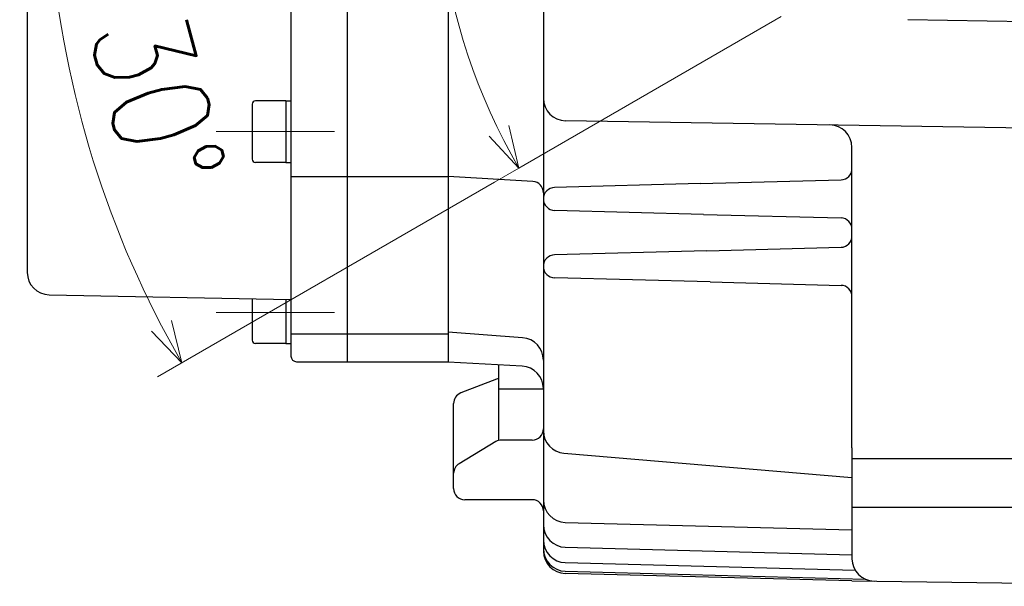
# Model space of a CAD drawing. Header units: millimetres. Extents: x 0 to 1076, y 0 to 742.
# Tile 13 of 124: x 410 to 497, y 161 to 211. Entities that reach past the tile are written whole.
import ezdxf

# ---------------------------------------------------------------- set-up
doc = ezdxf.new("R2010")
doc.units = ezdxf.units.MM
doc.header["$LTSCALE"] = 0.454724
doc.linetypes.add('CENTER', pattern=[50.8, 31.75, -6.35, 6.35, -6.35])
doc.layers.add('NoLayerName_001', color=7, linetype='Continuous')
doc.styles.get("Standard").update_dxf_attribs({"font": 'txt', "bigfont": 'extfont2'})
doc.dimstyles.get("Standard").update_dxf_attribs({"dimtxt": 2.5, "dimasz": 2.5, "dimexe": 1, "dimexo": 1, "dimtad": 1, "dimdec": 3, "dimzin": 0, "dimdsep": 46, "dimtxsty": 'Standard', "dimcen": 2.5, "dimadec": 3, "dimazin": 0, "dimtfac": 0.75, "dimtdec": 3, "dimtmove": 0, "dimatfit": 3, "dimfxl": 1, "dimarcsym": 0})

# ---------------------------------------------------------------- blocks, each defined once
blk = doc.blocks.new('_OPEN30')
at = {"color": 0, "linetype": 'ByBlock', "lineweight": -2}
for p, q in [((-1, 0.267949), (0, 0)), ((0, 0), (-1, -0.267949)), ((0, 0), (-1, 0))]:
    blk.add_line(p, q, dxfattribs=at)
blk = doc.blocks.new('*D121')
at = {"layer": 'Defpoints', "color": 0}
for p in [(428.376, 225.099), (428.476, 225.099), (413.558, 209.614), (454.179, 197.85), (454.266, 197.9)]:
    blk.add_point(p, dxfattribs=at)
at = {"layer": 'NoLayerName_001', "color": 0, "linetype": 'Continuous', "lineweight": 13}
for p, q in [((425.876, 225.099), (409.703, 225.099)), ((452.014, 196.6), (421.985, 179.262))]:
    blk.add_line(p, q, dxfattribs=at)
blk.add_arc((501.376, 225.099), 89.173, 182.40963, 207.59037, dxfattribs=at)
at = {"layer": 'NoLayerName_001', "color": 0, "lineweight": 13, "xscale": 3.75, "yscale": 3.75, "zscale": 3.75}
for p, rotation in [((412.203, 225.099), 91.20481582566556), ((424.15, 180.512), 298.7951841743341)]:
    blk.add_blockref('_OPEN30', p, dxfattribs=dict(at, rotation=rotation))
at = {"layer": 'NoLayerName_001', "color": 0, "lineweight": 13, "insert": (421.988, 203.827), "char_height": 8.75, "attachment_point": 5, "rotation": 285}
blk.add_mtext('\\W0.8000;30%%d', dxfattribs=at)
blk = doc.blocks.new('DIM_0003')
at = {"color": 3, "linetype": 'Continuous', "lineweight": 13}
for points in [[(30.683, 33.447), (7.301, 19.948), (5.136, 18.698)], [(6.426, 23.73), (7.301, 19.948), (4.652, 22.786)]]:
    blk.add_lwpolyline(points, dxfattribs=at)
blk.add_arc((54.498, 47.197), 54.498, 300, 210, dxfattribs=at)

msp = doc.modelspace()

# ---------------------------------------------------------------- linework, layer by layer
at = {"layer": 'NoLayerName_001', "color": 7, "linetype": 'Continuous', "lineweight": 25}
for p, q in [((410.3764, 261.6369), (410.3764, 188.557)), ((433.8764, 227.6212), (433.8764, 181.0983)), ((438.8764, 226.5483), (438.8764, 180.5983)), ((447.8764, 225.0983), (447.8764, 180.5762)), ((456.3764, 225.0983), (456.3764, 163.7405)), ((513.8419, 210.6333), (488.8419, 211.0644)), ((433.4264, 203.8466), (430.7264, 203.8466)), ((433.4264, 203.8466), (433.8764, 203.8466)), ((433.4264, 203.8466), (433.4264, 198.3466)), ((430.4264, 203.5466), (430.4264, 198.6466)), ((516.8444, 201.1308), (458.3444, 202.0668)), ((483.8764, 172.9239), (483.8764, 199.69)), ((433.4264, 198.3466), (430.7264, 198.3466)), ((433.4264, 198.3466), (433.8764, 198.3466)), ((483.8764, 197.7925), (483.8764, 198.404)), ((433.8764, 197.0983), (447.8764, 197.0983)), ((455.4351, 196.6536), (447.8764, 197.0983)), ((470.3581, 196.4644), (482.9025, 196.7929)), ((470.3581, 196.4644), (457.376, 196.1244)), ((470.654, 193.7244), (457.4029, 194.0714)), ((470.654, 193.7244), (482.9025, 193.4037)), ((483.8764, 191.7925), (483.8764, 192.404)), ((470.9312, 190.4794), (457.376, 190.1244)), ((470.9312, 190.4794), (482.9025, 190.7929)), ((471.2306, 187.7093), (457.4029, 188.0714)), ((471.2306, 187.7093), (482.9025, 187.4037)), ((412.3374, 186.56), (433.8764, 186.1399)), ((430.4264, 186.2118), (430.4264, 182.5299)), ((433.4264, 186.1493), (433.4264, 182.2299)), ((433.8764, 183.0983), (447.8764, 183.0983)), ((454.523, 182.7345), (447.8764, 183.2233)), ((433.4264, 182.2299), (430.7264, 182.2299)), ((433.4264, 182.2299), (433.8764, 182.2299)), ((434.3764, 180.5983), (447.8764, 180.5983)), ((454.4886, 180.2044), (447.8764, 180.5762)), ((452.3764, 180.3232), (452.3764, 173.6282)), ((452.2009, 179.0615), (449.0124, 177.8158)), ((452.3764, 178.1874), (456.3764, 178.1874)), ((448.3764, 169.3071), (448.3764, 176.8844)), ((452.1388, 173.4856), (448.8618, 171.519)), ((455.3764, 173.6282), (452.6534, 173.6282)), ((483.8764, 172.9239), (483.8764, 163.0579)), ((458.2088, 172.4541), (483.8764, 170.296)), ((483.8764, 171.9681), (508.8764, 171.9681)), ((455.3764, 168.3071), (449.3764, 168.3071)), ((483.8764, 167.6319), (508.8764, 167.6319)), ((458.324, 166.2863), (483.8764, 165.6172)), ((458.324, 164.0772), (483.8764, 163.4081)), ((458.324, 162.7086), (484.1595, 162.032)), ((458.324, 161.9398), (485.0421, 161.2402)), ((483.8764, 161.0848), (458.325, 161.7412)), ((483.8764, 161.0848), (519.8764, 160.5983))]:
    msp.add_line(p, q, dxfattribs=at)
at = {"layer": 'NoLayerName_001', "color": 4, "linetype": 'CENTER', "lineweight": 13}
for p, q in [((427.2199, 201.0966), (437.7466, 201.0966)), ((427.2199, 184.9799), (437.7466, 184.9799))]:
    msp.add_line(p, q, dxfattribs=at)
at = {"layer": 'NoLayerName_001', "color": 7, "linetype": 'Continuous', "lineweight": 25}
for centre, radius, start, end in [((430.7264, 203.5466), 0.3, 90, 180), ((458.3764, 204.0665), 2, 180, 269.083346), ((481.8764, 199.69), 2, 0, 89.083346), ((430.7264, 198.6466), 0.3, 180, 270), ((482.8764, 197.7925), 1, 271.5, 360), ((455.3764, 195.6554), 1, 0, 86.633539), ((457.4029, 195.0983), 1.0265, 91.5, 268.5), ((482.8764, 192.404), 1, 0, 88.5), ((482.8764, 191.7925), 1, 271.5, 360), ((457.4029, 189.0983), 1.0265, 91.5, 268.5), ((412.3764, 188.5596), 2, 180, 268.882671), ((482.8764, 186.404), 1, 0, 88.5), ((430.7264, 182.5299), 0.3, 180, 270), ((454.3764, 180.7399), 2, 0, 85.794643), ((434.3764, 181.0983), 0.5, 180, 270), ((454.3764, 178.2076), 2, 0, 86.78174), ((452.5648, 178.1301), 1, 100.860227, 111.340445), ((449.3764, 176.8844), 1, 111.340445, 180), ((455.3764, 174.6282), 1, 270, 0), ((458.3764, 174.4471), 2, 180, 265.193816), ((452.6534, 172.6282), 1, 90, 120.969263), ((449.3764, 170.6615), 1, 120.969263, 180), ((449.3764, 169.3071), 1, 180, 270), ((455.3764, 167.3071), 1, 0, 90), ((458.3764, 168.2856), 2, 180, 268.5), ((458.3764, 166.0766), 2, 180, 268.5), ((458.3764, 164.7079), 2, 180, 268.5), ((458.3764, 163.9392), 2, 180, 268.5), ((458.3764, 163.7405), 2, 180, 268.528397), ((485.8764, 163.0579), 2, 180, 269.22578)]:
    msp.add_arc(centre, radius, start, end, dxfattribs=at)

# ---------------------------------------------------------------- block references
at = {"layer": 'NoLayerName_001', "color": 3, "linetype": 'Continuous', "lineweight": 13}
msp.add_blockref('DIM_0003', (446.8781, 177.9019), dxfattribs=at)

# ---------------------------------------------------------------- dimensions: what is measured, and where the dimension line sits
dim = msp.add_angular_dim_2l(base=(413.557718, 209.613979), line1=((454.179485, 197.849647), (454.266088, 197.899647)), line2=((428.376358, 225.098774), (428.476358, 225.098774)), text='\\W0.8000;<>', dimstyle='Standard', override={"dimtxt": 8.75, "dimasz": 3.75, "dimexe": 2.5, "dimexo": 2.5, "dimgap": 2.5, "dimblk": 'OPEN30', "dimclrd": 0, "dimclre": 0, "dimclrt": 0, "dimazin": 2, "dimtp": 0, "dimtm": 0, "dimlwd": 13, "dimlwe": 13}, dxfattribs=at)
dim.commit()
dim.dimension.update_dxf_attribs({"geometry": '*D121', "text_midpoint": (415.241484, 202.019004), "dimtype": 162})

doc.saveas('drawing.dxf')
